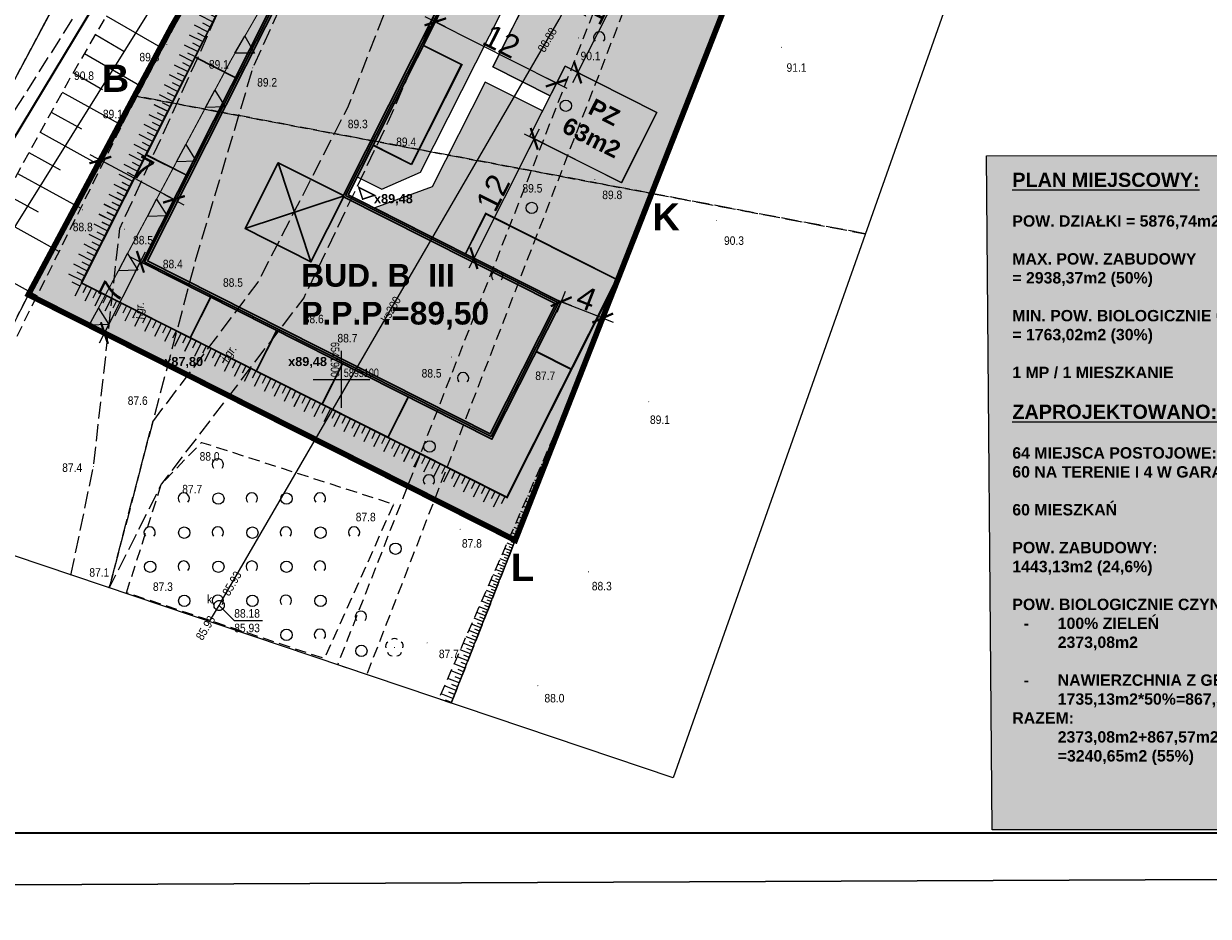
# Model space of a CAD drawing. Header units: metres. Extents: x 6539540 to 6543249, y 5894370 to 5895874.
# Tile 61 of 91: x 6542187 to 6542291, y 5895001 to 5895080. Entities that reach past the tile are written whole.
import ezdxf
from ezdxf.enums import TextEntityAlignment as Align

# ---------------------------------------------------------------- set-up
doc = ezdxf.new("R2010")
doc.units = ezdxf.units.M
for name, pattern in [('1.0_0.5', [1.5, 1, -0.5]), ('1.5_0.5', [2, 1.5, -0.5]), ('219-500', [0]), ('CONTINOUS', [0]), ('DASHED', [0.75, 0.5, -0.25]), ('egkk-500', [2, 1.5, -0.5]), ('egug-500', [1, 0.5, -0.5])]:
    doc.linetypes.add(name, pattern=pattern)
for name, color, linetype in [('000 Inne (niezydentyfikowane)', 7, 'Continuous'), ('203-punkt graniczny', 7, 'Continuous'), ('217-kontur klasyfikacyjny', 7, 'Continuous'), ('218-kontur użytku gruntowego', 7, 'Continuous'), ('219-działka ewidencyjna', 7, 'Continuous'), ('drzewo liściaste', 7, 'Continuous'), ('jezdnia', 7, 'Continuous'), ('jezdnia-Atr17', 7, 'Continuous'), ('ogrodzenie trwałe', 7, 'Continuous'), ('pikieta naturalna', 7, 'Continuous'), ('pikieta naturalna-Atr2', 7, 'Continuous'), ('przewód kanalizacyjny', 7, 'Continuous'), ('przewód kanalizacyjny-Atr1', 7, 'Continuous'), ('Ramki i opis wydruku', 7, 'Continuous'), ('rzędna', 7, 'Continuous'), ('rzędna-Atr2', 7, 'Continuous'), ('rzędna-Atr3', 7, 'Continuous'), ('skarpa nieumocniona', 7, 'Continuous'), ('studnia kanalizacyjna', 7, 'Continuous'), ('studnia kanalizacyjna-Atr17', 7, 'Continuous'), ('Wstawianie ramki sekcyjnej z opisem', 7, 'Continuous'), ('zadrzewienie  zakrzewienie', 7, 'Continuous')]:
    doc.layers.add(name, color=color, linetype=linetype)
for name, color, linetype, lineweight in [('_dr opis', 7, 'Continuous', 25), ('A-BALKONY', 7, 'Continuous', 9), ('A-BUDYNKI', 1, 'Continuous', 30), ('A-OPIS', 4, 'Continuous', 20), ('A-OZNACZENIA', 7, 'Continuous', 15), ('A-PZT', 4, 'Continuous', 9), ('A-WYMIAR', 8, 'Continuous', 5), ('D-OPIS', 4, 'Continuous', 20), ('SKARPA', 7, 'Continuous', 5)]:
    doc.layers.add(name, color=color, linetype=linetype, lineweight=lineweight)
doc.layers.add('A-ZIELŃ - PROJ -B', color=7, linetype='Continuous', lineweight=13, true_color=0x91c200)
doc.styles.add('ARIAL', font='arial.ttf')
doc.styles.add('Arial Narrow', font='ARIALN.TTF')
doc.linetypes.add('902-500', pattern='A,3.75,0,[1,ksztalty.shx,S=0.5,R=0,X=0,Y=0],3.75', length=7.5)
doc.dimstyles.new('A-PZT', dxfattribs={"dimtxt": 2, "dimasz": 0.1, "dimexe": 0, "dimexo": 0.625, "dimgap": 0.1, "dimtad": 1, "dimdec": 0, "dimtxsty": 'ARIAL', "dimblk": 'ZNACZNIK-A', "dimcen": -1, "dimclrt": 9, "dimadec": 0, "dimazin": 0, "dimtfac": 1, "dimtdec": 0, "dimtmove": 0, "dimatfit": 3, "dimldrblk": 'ZNACZNIK-A', "dimfxl": 1, "dimfxlon": 1, "dimarcsym": 0})

# ---------------------------------------------------------------- blocks, each defined once
blk = doc.blocks.new('*U88')
at = {"layer": 'A-OZNACZENIA', "color": 22, "true_color": 0xe21d1d}
blk.add_lwpolyline([(0, 0.75), (0.86, -0.75), (-0.86, -0.75)], close=True, dxfattribs=at)
blk = doc.blocks.new('*U140')
at = {"layer": 'A-OZNACZENIA', "color": 0, "linetype": 'ByBlock', "lineweight": -2, "transparency": 16777216, "rotation": 179.9999999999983}
blk.add_blockref('*U88', (0, 0), dxfattribs=at)
blk = doc.blocks.new('*U141')
at = {"layer": 'A-OZNACZENIA', "color": 0, "linetype": 'ByBlock', "lineweight": -2, "transparency": 16777216}
for p in [(0, 0), (5.44, 0), (10.87, 0), (16.31, 0), (21.74, 0)]:
    blk.add_blockref('*U140', p, dxfattribs=at)
blk = doc.blocks.new('*U142')
at = {"layer": 'A-OZNACZENIA', "color": 0, "linetype": 'ByBlock', "lineweight": -2, "transparency": 16777216, "rotation": 179.9999999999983}
blk.add_blockref('*U88', (0, 0), dxfattribs=at)
blk = doc.blocks.new('*U143')
at = {"layer": 'A-OZNACZENIA', "color": 0, "linetype": 'ByBlock', "lineweight": -2, "transparency": 16777216}
for p in [(0, 0), (5.44, 0), (10.87, 0), (16.31, 0), (21.74, 0), (27.18, 0)]:
    blk.add_blockref('*U142', p, dxfattribs=at)
blk = doc.blocks.new('*U136')
at = {"layer": 'A-OZNACZENIA', "color": 0, "linetype": 'ByBlock', "lineweight": -2, "transparency": 16777216, "rotation": 179.9999999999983}
blk.add_blockref('*U88', (0, 0), dxfattribs=at)
blk = doc.blocks.new('*U137')
at = {"layer": 'A-OZNACZENIA', "color": 0, "linetype": 'ByBlock', "lineweight": -2, "transparency": 16777216}
for p in [(0, 0), (5.44, 0), (10.87, 0), (16.31, 0), (21.74, 0)]:
    blk.add_blockref('*U136', p, dxfattribs=at)
blk = doc.blocks.new('ZNACZNIK-A')
at = {"color": 0}
for p, q in [((-10, 0), (10, 0)), ((0, 10), (0, -10))]:
    blk.add_line(p, q, dxfattribs=at)
at = {"color": 0, "const_width": 2}
blk.add_lwpolyline([(7.1, 7.1), (-7.1, -7.1)], dxfattribs=at)
blk = doc.blocks.new('*D96')
at = {"layer": 'A-WYMIAR', "color": 0, "lineweight": -2, "transparency": 16777216}
blk.add_line((6542197.1, 5895058.91), (6542194.03, 5895052.82), dxfattribs=at)
at = {"layer": 'Defpoints', "color": 0, "transparency": 16777216}
for p in [(6542197.29, 5895058.93), (6542193.98, 5895052.73), (6542194.12, 5895052.66)]:
    blk.add_point(p, dxfattribs=at)
at = {"layer": 'A-WYMIAR', "color": 0, "lineweight": -2, "transparency": 16777216, "xscale": 0.1, "yscale": 0.1, "zscale": 0.1}
for p, rotation in [((6542197.15, 5895059), 63.2322082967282), ((6542193.98, 5895052.73), 243.2322082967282)]:
    blk.add_blockref('ZNACZNIK-A', p, dxfattribs=dict(at, rotation=rotation))
at = {"layer": 'A-WYMIAR', "color": 9, "transparency": 16777216, "insert": (6542194.58, 5895056.36), "char_height": 2, "attachment_point": 5, "rotation": 63.2322, "style": 'ARIAL'}
blk.add_mtext('7', dxfattribs=at)
blk = doc.blocks.new('*D97')
at = {"layer": 'A-WYMIAR', "color": 0, "lineweight": -2, "transparency": 16777216}
blk.add_line((6542200.01, 5895064.55), (6542193.7, 5895067.92), dxfattribs=at)
at = {"layer": 'Defpoints', "color": 0, "transparency": 16777216}
for p in [(6542193.62, 5895067.96), (6542193.62, 5895067.96), (6542200.1, 5895064.5)]:
    blk.add_point(p, dxfattribs=at)
at = {"layer": 'A-WYMIAR', "color": 0, "lineweight": -2, "transparency": 16777216, "xscale": 0.1, "yscale": 0.1, "zscale": 0.1}
for p, rotation in [((6542193.62, 5895067.96), 151.885046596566), ((6542200.1, 5895064.5), 331.885046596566)]:
    blk.add_blockref('ZNACZNIK-A', p, dxfattribs=dict(at, rotation=rotation))
at = {"layer": 'A-WYMIAR', "color": 9, "transparency": 16777216, "insert": (6542197.37, 5895067.2), "char_height": 2, "attachment_point": 5, "rotation": 331.885, "style": 'ARIAL'}
blk.add_mtext('7', dxfattribs=at)
blk = doc.blocks.new('*D101')
at = {"layer": 'A-WYMIAR', "color": 0, "lineweight": -2, "transparency": 16777216}
blk.add_line((6542234.3, 5895055.45), (6542237.77, 5895054.09), dxfattribs=at)
at = {"layer": 'Defpoints', "color": 0, "transparency": 16777216}
for p in [(6542234.2, 5895055.45), (6542237.85, 5895054.02), (6542237.86, 5895054.05)]:
    blk.add_point(p, dxfattribs=at)
at = {"layer": 'A-WYMIAR', "color": 0, "lineweight": -2, "transparency": 16777216, "xscale": 0.1, "yscale": 0.1, "zscale": 0.1}
for p, rotation in [((6542234.21, 5895055.49), 158.5325311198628), ((6542237.86, 5895054.05), 338.5325311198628)]:
    blk.add_blockref('ZNACZNIK-A', p, dxfattribs=dict(at, rotation=rotation))
at = {"layer": 'A-WYMIAR', "color": 9, "transparency": 16777216, "insert": (6542236.44, 5895055.79), "char_height": 2, "attachment_point": 5, "rotation": 338.5325, "style": 'ARIAL'}
blk.add_mtext('4', dxfattribs=at)
blk = doc.blocks.new('*D102')
at = {"layer": 'A-WYMIAR', "color": 0, "lineweight": -2, "transparency": 16777216}
blk.add_line((6542231.78, 5895069.74), (6542226.57, 5895059.41), dxfattribs=at)
at = {"layer": 'Defpoints', "color": 0, "transparency": 16777216}
for p in [(6542231.42, 5895070.04), (6542226.12, 5895059.53), (6542226.52, 5895059.32)]:
    blk.add_point(p, dxfattribs=at)
at = {"layer": 'A-WYMIAR', "color": 0, "lineweight": -2, "transparency": 16777216, "xscale": 0.1, "yscale": 0.1, "zscale": 0.1}
for p, rotation in [((6542231.83, 5895069.83), 63.23220829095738), ((6542226.52, 5895059.32), 243.2322082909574)]:
    blk.add_blockref('ZNACZNIK-A', p, dxfattribs=dict(at, rotation=rotation))
at = {"layer": 'A-WYMIAR', "color": 9, "transparency": 16777216, "insert": (6542228.19, 5895065.08), "char_height": 2, "attachment_point": 5, "rotation": 63.2322, "style": 'ARIAL'}
blk.add_mtext('12', dxfattribs=at)
blk = doc.blocks.new('*D103')
at = {"layer": 'A-WYMIAR', "color": 0, "lineweight": -2, "transparency": 16777216}
for p, q in [((6542223.27, 5895080.42), (6542223.12, 5895080.13)), ((6542223.21, 5895080.08), (6542233.71, 5895074.79)), ((6542233.95, 5895075.04), (6542233.8, 5895074.75))]:
    blk.add_line(p, q, dxfattribs=at)
at = {"layer": 'Defpoints', "color": 0, "transparency": 16777216}
for p in [(6542223.55, 5895080.98), (6542234.23, 5895075.6), (6542233.8, 5895074.75)]:
    blk.add_point(p, dxfattribs=at)
at = {"layer": 'A-WYMIAR', "color": 0, "lineweight": -2, "transparency": 16777216, "xscale": 0.1, "yscale": 0.1, "zscale": 0.1}
for p, rotation in [((6542223.12, 5895080.13), 153.2322082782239), ((6542233.8, 5895074.75), 333.2322082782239)]:
    blk.add_blockref('ZNACZNIK-A', p, dxfattribs=dict(at, rotation=rotation))
at = {"layer": 'A-WYMIAR', "color": 9, "transparency": 16777216, "insert": (6542228.96, 5895078.42), "char_height": 2, "attachment_point": 5, "rotation": 333.2322, "style": 'ARIAL'}
blk.add_mtext('12', dxfattribs=at)
blk = doc.blocks.new('*D104')
at = {"layer": 'A-WYMIAR', "color": 0, "lineweight": -2, "transparency": 16777216}
for p, q in [((6542241.02, 5895086.29), (6542235.71, 5895075.75)), ((6542241.23, 5895086.29), (6542241.07, 5895086.38)), ((6542235.83, 5895075.58), (6542235.66, 5895075.66))]:
    blk.add_line(p, q, dxfattribs=at)
at = {"layer": 'Defpoints', "color": 0, "transparency": 16777216}
for p in [(6542241.79, 5895086.01), (6542235.66, 5895075.66), (6542236.39, 5895075.3)]:
    blk.add_point(p, dxfattribs=at)
at = {"layer": 'A-WYMIAR', "color": 0, "lineweight": -2, "transparency": 16777216, "xscale": 0.1, "yscale": 0.1, "zscale": 0.1}
for p, rotation in [((6542241.07, 5895086.38), 63.23220828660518), ((6542235.66, 5895075.66), 243.2322082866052)]:
    blk.add_blockref('ZNACZNIK-A', p, dxfattribs=dict(at, rotation=rotation))
at = {"layer": 'A-WYMIAR', "color": 9, "transparency": 16777216, "insert": (6542237.38, 5895081.52), "char_height": 2, "attachment_point": 5, "rotation": 63.2322, "style": 'ARIAL'}
blk.add_mtext('12', dxfattribs=at)
blk = doc.blocks.new('*U90')
at = {"layer": 'SKARPA'}
for points in [[(-0.25, 0.64), (-0.25, -0.64)], [(0.25, 0.64), (0.25, -0.07)]]:
    blk.add_lwpolyline(points, dxfattribs=at)
blk = doc.blocks.new('*U91')
at = {"layer": 'A-PZT', "color": 0, "linetype": 'ByBlock', "lineweight": -2, "transparency": 16777216}
for p in [(0, 0), (0.98, 0), (1.96, 0), (2.95, 0), (3.93, 0), (4.91, 0), (5.89, 0), (6.88, 0), (7.86, 0), (8.84, 0), (9.82, 0), (10.8, 0)]:
    blk.add_blockref('*U90', p, dxfattribs=at)
blk = doc.blocks.new('203')
at = {"linetype": 'Continuous', "lineweight": 0}
h = blk.add_hatch(color=0, dxfattribs=at)
edge = h.paths.add_edge_path()
edge.add_arc((0, 0), 0.045, 0, 360)
blk = doc.blocks.new('PW01')
at = {"linetype": 'Continuous', "lineweight": 13}
h = blk.add_hatch(color=0, dxfattribs=at)
edge = h.paths.add_edge_path()
edge.add_arc((0, 0), 0.045, 0, 360)
blk = doc.blocks.new('OTZK1')
at = {"color": 0, "linetype": 'Continuous'}
blk.add_circle((0, 0), 0.5, dxfattribs=at)
blk = doc.blocks.new('OTZK2')
at = {"color": 0, "linetype": 'Continuous'}
blk.add_arc((0, 0), 0.5, 318.85, 221.162, dxfattribs=at)
blk = doc.blocks.new('OP021')
at = {"linetype": 'Continuous', "lineweight": 13}
h = blk.add_hatch(color=0, dxfattribs=at)
edge = h.paths.add_edge_path()
edge.add_arc((0, 0), 0.05, 0, 360)
at = {"color": 0, "linetype": 'Continuous', "lineweight": 13}
for centre, start, end in [((-0.38, 0.124), 121.308, 202.548), ((0, 0.4), 49.272, 130.728), ((0.38, 0.124), 337.452, 58.692), ((-0.235, -0.324), 193.221, 274.871), ((0.235, -0.324), 265.129, 346.779)]:
    blk.add_arc(centre, 0.4, start, end, dxfattribs=at)
blk = doc.blocks.new('NOWA MAPA')
at = {"layer": '000 Inne (niezydentyfikowane)', "color": 7, "linetype": 'Continuous', "lineweight": 13}
for p, q in [((98.2, 38.7), (98.19, 38.7)), ((98.29, 38.93), (98.28, 38.93)), ((97.83, 37.76), (97.8, 37.77)), ((97.92, 37.99), (97.88, 38.01)), ((98.02, 38.23), (98, 38.23)), ((98.11, 38.46), (98.08, 38.47)), ((97.37, 36.59), (97.27, 36.62)), ((97.46, 36.82), (97.42, 36.84)), ((97.55, 37.05), (97.47, 37.09)), ((97.65, 37.29), (97.61, 37.3)), ((97.74, 37.52), (97.68, 37.55)), ((97, 35.65), (96.87, 35.7)), ((97.09, 35.88), (97.03, 35.91)), ((97.18, 36.12), (97.07, 36.16)), ((97.28, 36.35), (97.22, 36.37)), ((96.54, 34.47), (96.45, 34.51)), ((96.63, 34.71), (96.46, 34.78)), ((96.72, 34.94), (96.64, 34.97)), ((96.82, 35.18), (96.66, 35.24)), ((96.91, 35.41), (96.84, 35.44)), ((96.08, 33.3), (95.85, 33.39)), ((96.26, 33.77), (96.06, 33.85)), ((96.17, 33.54), (96.06, 33.58)), ((96.45, 34.24), (96.26, 34.31)), ((96.35, 34), (96.26, 34.04)), ((95.71, 32.36), (95.45, 32.46)), ((95.89, 32.83), (95.65, 32.93)), ((95.8, 32.6), (95.67, 32.65)), ((95.98, 33.07), (95.87, 33.11)), ((95.34, 31.42), (95.04, 31.54)), ((95.52, 31.89), (95.25, 32)), ((95.43, 31.66), (95.29, 31.71)), ((95.62, 32.13), (95.48, 32.18)), ((94.97, 30.49), (94.64, 30.62)), ((94.88, 30.25), (94.71, 30.32)), ((95.15, 30.95), (94.84, 31.08)), ((95.06, 30.72), (94.9, 30.78)), ((95.25, 31.19), (95.09, 31.25)), ((94.42, 29.08), (94.03, 29.23)), ((94.6, 29.55), (94.23, 29.69)), ((94.51, 29.31), (94.32, 29.39)), ((94.79, 30.02), (94.44, 30.15)), ((94.69, 29.78), (94.51, 29.85)), ((94.05, 28.14), (93.63, 28.31)), ((94.23, 28.61), (93.83, 28.77)), ((94.14, 28.37), (93.93, 28.46)), ((94.32, 28.84), (94.13, 28.92)), ((93.68, 27.2), (93.22, 27.38)), ((93.86, 27.67), (93.42, 27.84)), ((93.77, 27.44), (93.55, 27.52)), ((93.95, 27.9), (93.74, 27.99)), ((93.31, 26.26), (92.81, 26.46)), ((93.22, 26.03), (92.97, 26.13)), ((93.49, 26.73), (93.02, 26.92)), ((93.4, 26.5), (93.16, 26.59)), ((93.59, 26.97), (93.35, 27.06)), ((92.76, 24.85), (92.21, 25.07)), ((92.94, 25.32), (92.41, 25.53)), ((92.85, 25.09), (92.58, 25.2)), ((93.12, 25.79), (92.61, 25.99)), ((93.03, 25.56), (92.77, 25.66)), ((92.39, 23.92), (91.8, 24.15)), ((92.57, 24.39), (92, 24.61)), ((92.48, 24.15), (92.19, 24.26)), ((92.66, 24.62), (92.38, 24.73)), ((92.02, 22.98), (91.4, 23.22)), ((92.2, 23.45), (91.6, 23.68)), ((92.11, 23.21), (91.8, 23.33)), ((92.29, 23.68), (92, 23.8)), ((91.65, 22.04), (90.99, 22.3)), ((91.83, 22.51), (91.19, 22.76)), ((91.56, 21.8), (91.22, 21.94)), ((91.74, 22.27), (91.42, 22.4)), ((91.92, 22.74), (91.61, 22.87)), ((91.09, 20.63), (90.38, 20.91)), ((91.28, 21.1), (90.59, 21.37)), ((91.46, 21.57), (90.79, 21.84)), ((91.19, 20.87), (90.84, 21)), ((91.37, 21.34), (91.03, 21.47)), ((90.71, 19.65), (89.96, 19.94)), ((90.9, 20.14), (90.17, 20.43)), ((90.8, 19.9), (90.44, 20.04)), ((91, 20.39), (90.64, 20.53)), ((90.3, 18.61), (89.51, 18.92)), ((90.51, 19.14), (89.74, 19.44)), ((90.4, 18.88), (90.01, 19.03)), ((90.61, 19.39), (90.23, 19.54)), ((89.87, 17.52), (89.04, 17.85)), ((90.09, 18.08), (89.28, 18.39)), ((89.98, 17.8), (89.57, 17.96)), ((90.19, 18.35), (89.8, 18.5)), ((89.42, 16.38), (88.55, 16.72)), ((89.65, 16.96), (88.8, 17.29)), ((89.54, 16.67), (89.1, 16.84)), ((89.76, 17.24), (89.34, 17.41)), ((89.19, 15.78), (88.29, 16.13)), ((89.07, 15.48), (88.61, 15.66)), ((89.3, 16.08), (88.86, 16.25)), ((88.7, 14.54), (87.75, 14.91)), ((88.95, 15.17), (88.03, 15.53)), ((88.82, 14.86), (88.36, 15.04)), ((88.19, 13.24), (87.19, 13.63)), ((88.45, 13.9), (87.48, 14.28)), ((88.32, 13.57), (87.83, 13.76)), ((88.57, 14.22), (88.09, 14.41)), ((87.92, 12.56), (86.9, 12.96)), ((88.05, 12.9), (87.55, 13.1)), ((87.64, 11.86), (86.6, 12.27)), ((87.5, 11.51), (86.98, 11.72)), ((87.78, 12.21), (87.27, 12.42))]:
    blk.add_line(p, q, dxfattribs=at)
at = {"layer": '000 Inne (niezydentyfikowane)', "color": 7, "linetype": 'Continuous', "lineweight": 25, "flags": 128}
for points in [[(57.11, 71.98), (62.09, 69.1)], [(56.15, 70.33), (58.67, 68.87)], [(55.18, 68.66), (60.28, 65.71)], [(54.2, 66.97), (56.78, 65.47)], [(53.23, 65.24), (58.49, 62.34)], [(52.27, 63.49), (54.94, 62.02)], [(51.29, 61.72), (56.7, 58.73)], [(50.3, 59.93), (53.04, 58.41)], [(49.29, 58.1), (54.86, 55.03)], [(48.27, 56.26), (51.1, 54.7)], [(47.24, 54.38), (52.97, 51.22)], [(45.13, 50.56), (51.02, 47.3)]]:
    blk.add_lwpolyline(points, dxfattribs=at)
at = {"layer": '217-kontur klasyfikacyjny', "color": 3, "linetype": 'egkk-500', "lineweight": 18, "flags": 128}
for points in [[(79.49, 99.79), (62.86, 71.01)], [(62.86, 71.01), (59.6, 64.92)], [(59.6, 64.92), (50.25, 47.42)], [(105.14, 56.33), (59.6, 64.92)], [(59.6, 64.92), (105.14, 56.33)], [(93.13, 25.79), (105.14, 56.33)], [(105.14, 56.33), (93.13, 25.79)], [(123.95, 52.78), (105.14, 56.33)], [(105.14, 56.33), (123.95, 52.78)], [(50.25, 47.42), (45.24, 37.44)], [(87.49, 11.45), (93.13, 25.79)], [(93.13, 25.79), (87.49, 11.45)]]:
    blk.add_lwpolyline(points, dxfattribs=at)
at = {"layer": '218-kontur użytku gruntowego', "color": 3, "linetype": 'egug-500', "lineweight": 18, "flags": 128}
for points in [[(62.86, 71.01), (79.49, 99.79)], [(79.49, 99.79), (62.86, 71.01)], [(59.22, 85.42), (35.17, 40.42)], [(35.17, 40.42), (59.22, 85.42)], [(59.6, 64.92), (62.86, 71.01)], [(62.86, 71.01), (59.6, 64.92)], [(50.25, 47.42), (59.6, 64.92)], [(59.6, 64.92), (50.25, 47.42)], [(105.14, 56.33), (59.6, 64.92)], [(59.6, 64.92), (105.14, 56.33)], [(93.13, 25.79), (105.14, 56.33)], [(105.14, 56.33), (93.13, 25.79)], [(123.95, 52.78), (105.14, 56.33)], [(105.14, 56.33), (123.95, 52.78)], [(45.24, 37.44), (50.25, 47.42)], [(50.25, 47.42), (45.24, 37.44)], [(87.49, 11.45), (93.13, 25.79)], [(93.13, 25.79), (87.49, 11.45)]]:
    blk.add_lwpolyline(points, dxfattribs=at)
at = {"layer": '219-działka ewidencyjna', "color": 7, "linetype": '219-500', "lineweight": 18, "flags": 128}
for points in [[(62.86, 71.01), (79.49, 99.79)], [(35.17, 40.42), (59.22, 85.42)], [(113.93, 78.64), (105.14, 56.33)], [(50.25, 47.42), (62.86, 71.01)], [(105.14, 56.33), (93.13, 25.79)], [(45.24, 37.44), (50.25, 47.42)], [(50.25, 47.42), (93.13, 25.79)], [(87.49, 11.45), (93.13, 25.79)]]:
    blk.add_lwpolyline(points, dxfattribs=at)
at = {"layer": 'jezdnia', "color": 7, "linetype": '1.5_0.5', "lineweight": 18, "flags": 128}
for points in [[(138.15, 218.83), (140.7, 225.98), (146.7, 225.15), (147.27, 215.89), (150.94, 213.41), (149.3, 204.47), (143.32, 186.47), (138.17, 171.93), (131.92, 157.91), (124.82, 144.95), (119.53, 136.35), (115.59, 138.03), (104.09, 123.92), (94.29, 110.09), (84.07, 94.69), (75.74, 79.97), (70.01, 67.39), (64.95, 50.4), (61.2, 36.22), (57.37, 21.6), (57.35, 21.61)], [(54, 22.73), (55.99, 32.28), (58.3, 53.23), (65.47, 68.93), (71.44, 82.53), (81.43, 96.3), (92.11, 111.83), (100.71, 125.62), (103.02, 136.82), (108.68, 151.46), (113.99, 162.67), (120.59, 176.86), (126.08, 191.97), (132.37, 208.41), (138.15, 218.83)], [(32.74, 45.98), (36.41, 43.66), (63.19, 85.96), (60.47, 88.38), (60.02, 86.03), (56.5, 88.29)]]:
    blk.add_lwpolyline(points, dxfattribs=at)
blk.add_lwpolyline([(61.2, 36.22), (70.48, 48.51), (78.39, 63.91), (83.33, 76.62), (89.55, 91.99), (97.77, 107.65), (106.31, 122.37), (115.59, 138.03), (119.53, 136.35), (109.66, 120.73), (100.71, 105.6), (92.61, 90.71), (87.29, 74.98), (81.92, 62.62), (74.5, 47.13), (61.98, 30.76), (57.37, 21.6)], close=True, dxfattribs=at)
at = {"layer": 'ogrodzenie trwałe', "color": 7, "linetype": '902-500', "lineweight": 35, "flags": 128}
blk.add_lwpolyline([(38.66, 44.15), (71.8, 99.01), (76.39, 106.48), (79.31, 110.82), (87.73, 122.07), (95.05, 134.38), (103.74, 152.16), (110.15, 167.59), (111.53, 171.37), (119.52, 191.33)], dxfattribs=at)
at = {"layer": 'przewód kanalizacyjny', "color": 34, "linetype": 'Continuous', "lineweight": 18, "flags": 128}
blk.add_lwpolyline([(66.19, 18.63), (66.82, 19.67), (67.05, 20.05), (67.27, 20.43), (96.98, 71.65), (97.2, 72.03), (97.34, 72.45), (132.11, 175.86), (132.26, 176.28), (132.65, 176.51), (177.44, 204.1)], dxfattribs=at)
at = {"layer": 'Ramki i opis wydruku', "color": 7, "linetype": 'Continuous', "lineweight": 13, "flags": 128}
for points in [[(0, 0.05), (204.9, 0.05), (204.9, 291.95), (0, 291.95)], [(-0.05, 0), (204.95, 0), (204.95, 264), (-0.05, 264)], [(187.14, 260.86), (190.14, 240.04), (107.02, 4.87), (25.14, 32.46), (88.95, 146.05), (120.6, 262.93)]]:
    blk.add_lwpolyline(points, close=True, dxfattribs=at)
at = {"layer": 'rzędna-Atr2', "color": 7, "flags": 128}
blk.add_lwpolyline([(67.05, 20.05), (68.38, 18.74), (70.88, 18.74)], dxfattribs=at)
at = {"layer": 'skarpa nieumocniona', "color": 7, "linetype": '1.0_0.5', "lineweight": 18, "flags": 128}
for points in [[(39.99, 41.25), (45.82, 36.86), (58.7, 62.75), (69.28, 82.57), (76.69, 99.32), (84.93, 113.34), (89.01, 119.8), (83.63, 114.63), (74.13, 101.21), (64.39, 84.56), (53.76, 66.2)], [(39.99, 41.25), (45.82, 36.86), (58.7, 62.75), (69.28, 82.57), (76.69, 99.32), (84.93, 113.34), (89.01, 119.8), (83.63, 114.63), (74.13, 101.21), (64.39, 84.56), (53.76, 66.2)], [(87.48, 11.45), (86.4, 11.82), (98.37, 39.13)], [(87.48, 11.45), (86.4, 11.82), (98.37, 39.13)]]:
    blk.add_lwpolyline(points, close=True, dxfattribs=at)
at = {"layer": 'studnia kanalizacyjna', "color": 34, "linetype": 'Continuous', "lineweight": 18, "flags": 128}
blk.add_lwpolyline([(67.44, 19.83), (67.38, 19.75), (67.31, 19.69), (67.23, 19.64), (67.14, 19.61), (67.05, 19.6), (66.96, 19.61), (66.87, 19.64), (66.79, 19.69), (66.72, 19.75), (66.66, 19.82), (66.62, 19.91), (66.6, 20), (66.6, 20.1), (66.62, 20.19), (66.66, 20.27), (66.72, 20.35), (66.79, 20.41), (66.87, 20.46), (66.96, 20.49), (67.05, 20.5), (67.14, 20.49), (67.23, 20.46), (67.31, 20.41), (67.38, 20.35), (67.44, 20.28), (67.48, 20.19), (67.5, 20.1), (67.5, 20), (67.48, 19.91)], close=True, dxfattribs=at)
at = {"layer": 'Wstawianie ramki sekcyjnej z opisem', "color": 7, "linetype": 'Continuous', "lineweight": 13, "flags": 128}
for points in [[(77.83, 37.46), (77.83, 42.46)], [(75.33, 39.96), (80.33, 39.96)]]:
    blk.add_lwpolyline(points, dxfattribs=at)
at = {"layer": 'zadrzewienie  zakrzewienie', "color": 7, "linetype": '1.0_0.5', "lineweight": 18, "flags": 128}
for points in [[(161.12, 221.8), (136.74, 158.01), (124.54, 128.96), (80.05, 13.96), (77.49, 14.82), (122.57, 129.76), (134.12, 158.17), (158.49, 222.34)], [(58.89, 21.17), (61.98, 30.76), (65.51, 34.41), (82.42, 28.97), (76.31, 15.37)]]:
    blk.add_lwpolyline(points, close=True, dxfattribs=at)
at = {"layer": '203-punkt graniczny', "color": 7, "linetype": 'Continuous', "lineweight": 18}
for p in [(62.86, 71.01), (105.14, 56.33), (50.25, 47.42), (93.13, 25.79)]:
    blk.add_blockref('203', p, dxfattribs=at)
at = {"layer": 'drzewo liściaste', "color": 94, "linetype": 'Continuous', "lineweight": 18}
blk.add_blockref('OP021', (82.49, 16.35), dxfattribs=at)
at = {"layer": 'pikieta naturalna', "color": 7, "linetype": 'Continuous', "lineweight": 13}
for p in [(98.69, 70.02), (62.44, 69.43), (65.47, 68.93), (116.57, 69.2), (70.01, 67.39), (53.76, 66.2), (78.39, 63.91), (58.7, 62.75), (81.92, 62.62), (93.2, 58.62), (100.14, 57.57), (55.03, 54.88), (58.3, 53.23), (58.71, 53.18), (110.84, 53.93), (64.95, 50.4), (70.48, 48.51), (74.5, 47.13), (79.04, 45.29), (87.51, 41.92), (94.2, 41.48), (104.88, 37.99), (61.2, 36.22), (65.51, 34.41), (55.99, 32.28), (61.98, 30.76), (82.42, 28.97), (88.27, 26.76), (99.58, 23.01), (57.37, 21.6), (58.89, 21.17), (85.36, 16.75), (85.36, 16.75), (95.11, 12.98)]:
    blk.add_blockref('PW01', p, dxfattribs=at)
at = {"layer": 'rzędna', "color": 34, "linetype": 'Continuous', "lineweight": 18}
blk.add_blockref('PW01', (67.05, 20.05), dxfattribs=at)
for p, rotation in [((67.27, 20.43), 60.74699999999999), ((66.82, 19.67), 59.49100000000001)]:
    blk.add_blockref('PW01', p, dxfattribs=dict(at, rotation=rotation))
at = {"layer": 'zadrzewienie  zakrzewienie', "color": 7, "linetype": 'Continuous', "lineweight": 18}
for name, p in [('OTZK2', (100.53, 70.06)), ('OTZK1', (97.58, 64.05)), ('OTZK1', (94.58, 55.05)), ('OTZK2', (91.53, 49.06)), ('OTZK2', (88.53, 40.06)), ('OTZK1', (85.58, 34.05)), ('OTZK2', (66.93, 32.47)), ('OTZK2', (85.53, 31.06)), ('OTZK2', (63.93, 29.47)), ('OTZK1', (66.98, 29.46)), ('OTZK2', (69.93, 29.47)), ('OTZK1', (72.98, 29.46)), ('OTZK2', (75.93, 29.47)), ('OTZK2', (60.93, 26.47)), ('OTZK1', (63.98, 26.46)), ('OTZK2', (66.93, 26.47)), ('OTZK1', (69.98, 26.46)), ('OTZK2', (72.93, 26.47)), ('OTZK1', (75.98, 26.46)), ('OTZK2', (78.93, 26.47)), ('OTZK1', (82.58, 25.05)), ('OTZK1', (60.98, 23.46)), ('OTZK2', (63.93, 23.47)), ('OTZK1', (66.98, 23.46)), ('OTZK2', (69.93, 23.47)), ('OTZK1', (72.98, 23.46)), ('OTZK2', (75.93, 23.47)), ('OTZK1', (63.98, 20.46)), ('OTZK2', (66.93, 20.47)), ('OTZK1', (69.98, 20.46)), ('OTZK2', (72.93, 20.47)), ('OTZK1', (75.98, 20.46)), ('OTZK2', (79.53, 19.06)), ('OTZK1', (72.98, 17.46)), ('OTZK2', (75.93, 17.47)), ('OTZK1', (79.58, 16.05))]:
    blk.add_blockref(name, p, dxfattribs=at)
at = {"layer": 'jezdnia-Atr17', "color": 7, "width": 0.9}
for rotation, p in [(83.708, (60.29, 45.24)), (83.708, (60.29, 45.24)), (52.591, (67.73, 41.45))]:
    blk.add_text('j.gr.', height=0.75, rotation=rotation, dxfattribs=at).set_placement(p)
at = {"layer": 'pikieta naturalna-Atr2', "color": 7, "width": 0.9}
for s, p in [('89.3', (60.03, 67.96)), ('89.1', (66.15, 67.32)), ('90.1', (98.88, 68.06)), ('91.1', (117.02, 67.04)), ('89.2', (70.4, 65.74)), ('89.3', (78.38, 62.07)), ('89.4', (82.64, 60.5)), ('89.5', (93.76, 56.41)), ('89.8', (100.79, 55.83)), ('88.8', (54.16, 53)), ('88.5', (59.47, 51.84)), ('90.3', (111.51, 51.8)), ('88.4', (62.09, 49.74)), ('88.5', (67.39, 48.11)), ('88.6', (74.5, 44.9)), ('88.7', (77.47, 43.21)), ('88.5', (84.88, 40.12)), ('87.7', (94.89, 39.9)), ('87.6', (59, 37.71)), ('89.1', (104.99, 36.03)), ('88.0', (65.33, 32.8)), ('87.4', (53.23, 31.81)), ('87.7', (63.8, 29.92)), ('87.8', (79.08, 27.46)), ('87.8', (88.43, 25.14)), ('87.1', (55.62, 22.58)), ('87.3', (61.22, 21.33)), ('88.3', (99.87, 21.38)), ('87.7', (86.4, 15.41)), ('88.0', (95.7, 11.51))]:
    blk.add_text(s, height=0.75, dxfattribs=at).set_placement(p)
for s, p in [('90.8', (54.27, 67.07)), ('89.1', (56.81, 63.7))]:
    blk.add_text(s, height=0.75, dxfattribs=at).set_placement(p, align=Align.TOP_LEFT)
at = {"layer": 'przewód kanalizacyjny-Atr1', "color": 34, "width": 0.9}
blk.add_text('ks200', height=0.75, rotation=59.884, dxfattribs=at).set_placement((81.57, 45.08), align=Align.MIDDLE_LEFT)
at = {"layer": 'rzędna-Atr2', "color": 34, "width": 0.9}
for s, rotation, p in [('88.88', 59.882, (95.38, 68.88)), ('85.93', 59.882, (67.61, 21.01)), ('85.93', 58.625, (65.26, 17.11))]:
    blk.add_text(s, height=0.75, rotation=rotation, dxfattribs=at).set_placement(p, align=Align.MIDDLE_LEFT)
blk.add_text('88.18', height=0.75, dxfattribs=at).set_placement((68.38, 18.75), align=Align.BOTTOM_LEFT)
at = {"layer": 'rzędna-Atr3', "color": 34, "width": 0.9}
blk.add_text('85.93', height=0.75, dxfattribs=at).set_placement((68.38, 17.47), align=Align.BOTTOM_LEFT)
at = {"layer": 'studnia kanalizacyjna-Atr17', "color": 34, "width": 0.9}
blk.add_text('k', height=0.75, dxfattribs=at).set_placement((65.99, 20.23))
at = {"layer": 'Wstawianie ramki sekcyjnej z opisem', "color": 7, "linetype": 'Continuous', "lineweight": 13, "width": 0.79}
blk.add_text('6541900', height=0.75, rotation=270, dxfattribs=at).set_placement((76.88, 40.16), align=Align.RIGHT)
blk.add_text('5895100', height=0.75, rotation=0.001, dxfattribs=at).set_placement((78.03, 40.16))
blk = doc.blocks.new('deweloper')
at = {"layer": 'A-BUDYNKI', "true_color": 0xc7c8ca, "transparency": 33554610}
h = blk.add_hatch(color=9, dxfattribs=at)
h.dxf.hatch_style = 1
h.paths.add_polyline_path([(6542211.48, 5895087.07), (6542197.29, 5895058.93), (6542228.11, 5895043.38), (6542234.2, 5895055.45), (6542215.45, 5895064.91), (6542223.55, 5895080.98)])
at = {"layer": 'A-ZIELŃ - PROJ -B', "true_color": 0x1e9a13, "transparency": 33554559}
h = blk.add_hatch(color=84, dxfattribs=at)
h.dxf.hatch_style = 1
h.paths.add_polyline_path([(6542231.65, 5895125.31), (6542236.73, 5895130.96), (6542238.85, 5895133.74), (6542242.1, 5895131.37), (6542232.37, 5895114.44), (6542228.11, 5895116.89), (6542233.88, 5895123.3)], flags=17)
h.paths.add_polyline_path([(6542209.32, 5895096.01), (6542211.28, 5895095.03), (6542217.52, 5895107.35), (6542228.44, 5895119.49), (6542227.3, 5895120.47), (6542216.52, 5895108.48)], flags=17)
h.paths.add_polyline_path([(6542273.98, 5895163.16), (6542274.96, 5895162.79), (6542278.49, 5895172.19), (6542277.19, 5895172.63)])
h.paths.add_polyline_path([(6542264.51, 5895166.37), (6542263.27, 5895167.26), (6542263.99, 5895168.26), (6542267.45, 5895175.93), (6542267.72, 5895175.84)])
h.paths.add_polyline_path([(6542273.45, 5895189.74), (6542273.38, 5895189.76), (6542272.43, 5895186.97), (6542269.52, 5895180.51), (6542270.24, 5895180.27)])
h.paths.add_polyline_path([(6542279.71, 5895177.06), (6542280.24, 5895176.86), (6542283.76, 5895186.24), (6542282.92, 5895186.53)], flags=17)
h.paths.add_polyline_path([(6542284.53, 5895191.26), (6542285.5, 5895190.9), (6542289.03, 5895200.3), (6542287.74, 5895200.73)], flags=17)
h.paths.add_polyline_path([(6542289.35, 5895205.47), (6542290.77, 5895204.93), (6542294.3, 5895214.35), (6542292.56, 5895214.94)], flags=17)
h.paths.add_polyline_path([(6542278.94, 5895158.47), (6542278.71, 5895158.56), (6542261.26, 5895124.6), (6542241.79, 5895086.01), (6542219.9, 5895097.06), (6542225.99, 5895109.13), (6542235.81, 5895104.17), (6542236.62, 5895105.78), (6542233.06, 5895107.58), (6542232.01, 5895112.92), (6542227.09, 5895115.74), (6542218.77, 5895106.49), (6542212.62, 5895094.35), (6542232.33, 5895084.41), (6542228.18, 5895076.17), (6542233.23, 5895073.62), (6542234.55, 5895076.23), (6542242.63, 5895072.15), (6542239.51, 5895065.96), (6542231.43, 5895070.04), (6542232.56, 5895072.28), (6542227.5, 5895074.83), (6542222.84, 5895065.6), (6542217.78, 5895063.74), (6542234.2, 5895055.45), (6542228.11, 5895043.38), (6542197.29, 5895058.93), (6542211.48, 5895087.07), (6542223.55, 5895080.98), (6542216.24, 5895066.49), (6542218.41, 5895065.4), (6542221.82, 5895066.89), (6542230.32, 5895083.74), (6542208.57, 5895094.71), (6542200.15, 5895080.15), (6542196.63, 5895073.61), (6542187.35, 5895056.08), (6542230.16, 5895034.48), (6542242.17, 5895065.02)])
h.paths.add_polyline_path([(6542278.94, 5895158.47), (6542304.99, 5895224.67), (6542286.3, 5895227.62), (6542295.77, 5895224.41), (6542294.16, 5895219.67), (6542300.79, 5895217.42), (6542278.72, 5895158.56)])
h.paths.add_polyline_path([(6542233.46, 5895113.32), (6542243.33, 5895130.49), (6542245.84, 5895128.69), (6542249.63, 5895133.97), (6542250.46, 5895133.37), (6542249.19, 5895130.69), (6542237.33, 5895107.19), (6542234.37, 5895108.69)], flags=17)
h.paths.add_polyline_path([(6542270.52, 5895155.91), (6542271.4, 5895155.27), (6542266.84, 5895146.23), (6542264.69, 5895147.78)], flags=17)
h.paths.add_polyline_path([(6542263.81, 5895142.26), (6542264.47, 5895141.79), (6542258.64, 5895133.66), (6542257.99, 5895134.13)], flags=17)
at = {"layer": 'A-ZIELŃ - PROJ -B', "true_color": 0xedee99, "transparency": 33554687}
h = blk.add_hatch(dxfattribs=at)
h.set_pattern_fill('AR-SAND', color=61, scale=0.1, angle=-26.7678)
h.set_pattern_definition([(10.7322082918, (-1956354.01746, 3579620.51713), (0.0811551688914, 0.1748714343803), [0, -0.152, 0, -0.17, 0, -0.1625]), (340.7322082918, (-1956354.01746, 3579620.51713), (0.28511519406, 0.172265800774), [0, -0.082, 0, -0.137, 0, -0.0525]), (300.7322082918, (-1956354.12728, 3579620.57253), (0.2782976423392, -0.1397481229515), [0, -0.05, 0, -0.18, 0, -0.235]), (290.732208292, (-1956354.12728, 3579620.57253), (0.3079271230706, -0.05702633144), [0, -0.025, 0, -0.118, 0, -0.135])])
h.paths.add_polyline_path([(6542234.55, 5895076.23), (6542231.42, 5895070.04), (6542239.51, 5895065.97), (6542242.63, 5895072.15)])
at = {"layer": 'A-BALKONY'}
for points in [[(6542217.53, 5895084.01), (6542218.88, 5895086.69), (6542209.25, 5895091.54), (6542202.59, 5895078.32), (6542199.48, 5895072.16), (6542191.91, 5895057.14), (6542229.44, 5895038.23), (6542239.12, 5895057.45), (6542227.55, 5895063.28), (6542225.75, 5895059.71)], [(6542217.48, 5895084.03), (6542218.81, 5895086.67), (6542209.27, 5895091.47), (6542202.63, 5895078.3), (6542199.52, 5895072.13), (6542191.98, 5895057.16), (6542229.41, 5895038.3), (6542239.06, 5895057.43), (6542227.57, 5895063.21), (6542225.79, 5895059.69)], [(6542222.09, 5895078.09), (6542225.48, 5895076.38), (6542221.02, 5895067.53), (6542217.63, 5895069.24)], [(6542222.06, 5895078.04), (6542225.41, 5895076.36), (6542221, 5895067.6), (6542217.65, 5895069.29)], [(6542205.49, 5895075.2), (6542201.96, 5895076.98)], [(6542205.51, 5895075.24), (6542201.99, 5895077.02)], [(6542201.17, 5895066.62), (6542197.64, 5895068.39)], [(6542201.19, 5895066.66), (6542197.66, 5895068.44)], [(6542203.3, 5895055.88), (6542201.52, 5895052.35)], [(6542203.34, 5895055.86), (6542201.57, 5895052.33)], [(6542209.1, 5895052.96), (6542207.33, 5895049.43)], [(6542209.15, 5895052.93), (6542207.37, 5895049.41)], [(6542231.99, 5895051.08), (6542235.08, 5895049.53)], [(6542232.02, 5895051.13), (6542235.1, 5895049.57)], [(6542214.91, 5895050.03), (6542213.13, 5895046.5)], [(6542214.95, 5895050.01), (6542213.18, 5895046.48)], [(6542220.71, 5895047.11), (6542218.94, 5895043.58)], [(6542220.76, 5895047.08), (6542218.98, 5895043.56)]]:
    blk.add_lwpolyline(points, dxfattribs=at)
at = {"layer": 'A-BUDYNKI', "color": 7}
for points in [[(6542211.48, 5895087.07), (6542197.29, 5895058.93), (6542228.11, 5895043.38), (6542234.2, 5895055.45), (6542215.45, 5895064.91), (6542223.55, 5895080.98)], [(6542211.56, 5895086.84), (6542197.51, 5895059), (6542228.03, 5895043.61), (6542233.97, 5895055.38), (6542215.22, 5895064.84), (6542223.33, 5895080.91)], [(6542211.64, 5895086.6), (6542197.76, 5895059.08), (6542227.95, 5895043.85), (6542233.73, 5895055.3), (6542214.98, 5895064.76), (6542223.08, 5895080.83)], [(6542215.1, 5895064.8), (6542209.29, 5895067.72), (6542206.37, 5895061.92), (6542212.17, 5895058.99)]]:
    blk.add_lwpolyline(points, close=True, dxfattribs=at)
for points in [[(6542209.29, 5895067.72), (6542212.17, 5895058.99)], [(6542206.37, 5895061.92), (6542215.1, 5895064.8)]]:
    blk.add_lwpolyline(points, dxfattribs=at)
at = {"layer": 'A-OZNACZENIA', "color": 13, "linetype": 'DASHED', "ltscale": 5, "true_color": 0xd26260, "const_width": 0.5}
blk.add_lwpolyline([(6542230.16, 5895034.48), (6542187.28, 5895056.11), (6542196.63, 5895073.61), (6542199.89, 5895079.7), (6542216.52, 5895108.48), (6542236.73, 5895130.96), (6542248.03, 5895145.99), (6542263.99, 5895168.26), (6542272.43, 5895186.97), (6542286.22, 5895227.63), (6542304.99, 5895224.67), (6542242.17, 5895065.02)], close=True, dxfattribs=at)
at = {"layer": 'A-OZNACZENIA', "color": 22, "true_color": 0xe21d1d, "const_width": 0.1}
blk.add_lwpolyline([(6542192.64, 5895053.41), (6542201.92, 5895070.78), (6542205.14, 5895076.78), (6542221.4, 5895104.94), (6542241.37, 5895127.15), (6542252.87, 5895142.44), (6542263.45, 5895157.2), (6542277.64, 5895155.16)], dxfattribs=at)
blk.add_lwpolyline([(6542192.64, 5895053.41), (6542201.92, 5895070.78), (6542205.14, 5895076.78), (6542221.4, 5895104.94), (6542241.37, 5895127.15), (6542252.87, 5895142.44), (6542263.45, 5895157.2), (6542277.64, 5895155.16)], dxfattribs=at)
at = {"layer": 'A-OZNACZENIA', "color": 18, "true_color": 0x000000, "const_width": 0.132}
blk.add_lwpolyline([(6542216.72, 5895064.52), (6542217.77, 5895064.86), (6542216.38, 5895065.56)], close=True, dxfattribs=at)
at = {"layer": 'A-PZT'}
for points in [[(6542216.24, 5895066.49), (6542218.41, 5895065.4), (6542221.82, 5895066.89), (6542230.32, 5895083.74), (6542208.57, 5895094.71)], [(6542233.23, 5895073.62), (6542228.18, 5895076.17), (6542231.66, 5895083.07), (6542232.33, 5895084.41), (6542212.62, 5895094.35)], [(6542232.56, 5895072.28), (6542227.5, 5895074.83), (6542222.84, 5895065.6), (6542217.78, 5895063.74)]]:
    blk.add_lwpolyline(points, dxfattribs=at)
blk.add_lwpolyline([(6542234.55, 5895076.23), (6542231.42, 5895070.04), (6542239.51, 5895065.97), (6542242.63, 5895072.15)], close=True, dxfattribs=at)
at = {"layer": 'A-ZIELŃ - PROJ -B'}
for points in [[(6542232.33, 5895084.41), (6542228.18, 5895076.17), (6542233.23, 5895073.62), (6542234.55, 5895076.23), (6542242.63, 5895072.15), (6542239.51, 5895065.96), (6542231.43, 5895070.04), (6542232.56, 5895072.28), (6542227.5, 5895074.83), (6542222.84, 5895065.6), (6542217.78, 5895063.74), (6542234.2, 5895055.45), (6542228.11, 5895043.38), (6542197.29, 5895058.93), (6542211.48, 5895087.07)], [(6542223.55, 5895080.98), (6542216.24, 5895066.49), (6542218.41, 5895065.4), (6542221.82, 5895066.89), (6542230.32, 5895083.74)], [(6542200.15, 5895080.15), (6542196.63, 5895073.61), (6542187.35, 5895056.08), (6542230.16, 5895034.48), (6542242.17, 5895065.02), (6542278.94, 5895158.47)]]:
    blk.add_lwpolyline(points, dxfattribs=at)
at = {"layer": 'A-OZNACZENIA'}
for name, p, rotation in [('*U143', (6542206.55, 5895077.74), 59.97931086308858), ('*U141', (6542193.71, 5895053.82), 61.88504659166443), ('*U137', (6542193.71, 5895053.82), 61.8850465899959)]:
    blk.add_blockref(name, p, dxfattribs=dict(at, rotation=rotation))
at = {"layer": 'A-PZT', "linetype": 'CONTINOUS', "lineweight": 0}
for p, rotation in [((6542203.7, 5895081.96), 243.2324140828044), ((6542198.83, 5895072.32), 243.2324140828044), ((6542196.18, 5895067.05), 243.2324140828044), ((6542191.89, 5895056.43), 333.2324140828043), ((6542201.54, 5895051.57), 333.2324140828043), ((6542211.18, 5895046.7), 333.2324140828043), ((6542219.08, 5895042.72), 333.2324140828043)]:
    blk.add_blockref('*U91', p, dxfattribs=dict(at, rotation=rotation))
at = {"layer": 'A-OPIS', "width": 2468.7392, "attachment_point": 1, "style": 'Arial Narrow'}
for s, insert, char_height in [('\\A1;\\pt9.6;{\\fArial|b1|i0|c238|p34;B}', (6542193.74, 5895076.36), 2.4), ('\\A1;\\pt3.2;{\\fArial|b1|i0|c238|p34;x89,48}', (6542217.72, 5895064.96), 0.8), ('\\A1;\\pt9.6;{\\fArial|b1|i0|c238|p34;K}', (6542242.23, 5895064.16), 2.4), ('\\A1;\\pt8;{\\fArial|b1|i0|c238|p34;BUD. B  III\\PP.P.P.=89,50}', (6542211.32, 5895058.81), 2), ('\\A1;\\pt3.2;{\\fArial|b1|i0|c238|p34;x87,80}', (6542199.25, 5895050.62), 0.8), ('\\A1;\\pt3.2;{\\fArial|b1|i0|c238|p34;x89,48}', (6542210.16, 5895050.62), 0.8), ('\\A1;\\pt9.6;{\\fArial|b1|i0|c238|p34;L}', (6542229.78, 5895033.29), 2.4)]:
    blk.add_mtext(s, dxfattribs=dict(at, insert=insert, char_height=char_height))
at = {"layer": 'A-OPIS', "insert": (6542238.26, 5895072.89), "char_height": 1.5, "attachment_point": 1, "rotation": 333.2322, "style": 'Arial Narrow'}
blk.add_mtext('\\A1;\\pi-1.2432,t4.7568;{\\fArial|b1|i0|c238|p34;PZ\\P\\pi-2.5825,t3.4175;63m2}', dxfattribs=at)
at = {"layer": 'A-WYMIAR'}
for p1, p2, distance, picture, middle in [((6542241.79, 5895086.01), (6542236.39, 5895075.3), -0.81, '*D104', (6542237.38, 5895081.52)), ((6542223.55, 5895080.98), (6542234.23, 5895075.6), -0.95, '*D103', (6542228.96, 5895078.42)), ((6542231.42, 5895070.04), (6542226.12, 5895059.53), 0.45, '*D102', (6542228.19, 5895065.08)), ((6542200.1, 5895064.5), (6542193.62, 5895067.96), 0, '*D97', (6542197.37, 5895067.2)), ((6542197.29, 5895058.93), (6542194.12, 5895052.66), -0.16, '*D96', (6542194.58, 5895056.36)), ((6542234.2, 5895055.45), (6542237.85, 5895054.02), 0.04, '*D101', (6542236.44, 5895055.79))]:
    dim = blk.add_aligned_dim(p1=p1, p2=p2, distance=distance, dimstyle='A-PZT', dxfattribs=at)
    dim.commit()
    dim.dimension.update_dxf_attribs({"geometry": picture, "text_midpoint": middle})

msp = doc.modelspace()

# ---------------------------------------------------------------- hatches: boundary and pattern name
at = {"layer": 'A-PZT', "true_color": 0xffffff, "transparency": 33554687}
h = msp.add_hatch(color=7, dxfattribs=at)
h.dxf.hatch_style = 1
h.paths.add_polyline_path([(6542299.048, 5895008.984), (6542272.165, 5895008.973), (6542271.669, 5895068.342), (6542298.553, 5895068.352)])

# ---------------------------------------------------------------- linework, layer by layer
at = {"layer": '_dr opis', "color": 1, "flags": 128}
msp.add_lwpolyline([(6542097.105, 5894919.557), (6542376.554, 5895367.244)], dxfattribs=at)
at = {"layer": 'A-OPIS'}
msp.add_lwpolyline([(6542299.048, 5895008.984), (6542272.165, 5895008.973), (6542271.669, 5895068.342), (6542298.553, 5895068.352)], close=True, dxfattribs=at)
at = {"layer": 'D-OPIS', "color": 7, "lineweight": 30, "ltscale": 100}
for points in [[(6542125.096, 5895307.689), (6542125.096, 5895003.883), (6542345.82, 5895004.853), (6542345.82, 5895308.182)], [(6542137.032, 5895300.691), (6542137.032, 5895008.711), (6542341.982, 5895008.691), (6542341.982, 5895300.689)]]:
    msp.add_lwpolyline(points, close=True, dxfattribs=at)

# ---------------------------------------------------------------- block references
at = {"linetype": 'Continuous'}
msp.add_blockref('NOWA MAPA', (6542137.032, 5895008.691), dxfattribs=at)
msp.add_blockref('deweloper', (0, 0))

# ---------------------------------------------------------------- texts
at = {"layer": 'A-OPIS', "insert": (6542273.931, 5895066.845), "char_height": 1, "width": 2468.73918, "attachment_point": 1, "style": 'Arial Narrow'}
msp.add_mtext('\\A1;\\pt4;{\\fArial|b1|i0|c238|p34;\\H1.25x;\\LPLAN MIEJSCOWY:\\P\\H0.8x;\\P\\lPOW. DZIAŁKI = 5876,74m2\\P\\PMAX. POW. ZABUDOWY \\P= 2938,37m2 (50%)\\P\\PMIN. POW. BIOLOGICZNIE CZYNNA \\P= 1763,02m2 (30%)\\P\\P1 MP / 1 MIESZKANIE\\P\\P\\H1.25x;\\LZAPROJEKTOWANO:\\P\\H0.8x;\\P\\l64 MIEJSCA POSTOJOWE: \\P60 NA TERENIE I 4 W GARAŻU\\P\\P60 MIESZKAŃ\\P\\PPOW. ZABUDOWY: \\P1443,13m2 (24,6%)\\P\\PPOW. BIOLOGICZNIE CZYNNA: \\P\\pi-3,l4,t4,16;-^I100% ZIELEŃ ^I\\P\\pi0,l0,t4;^I2373,08m2 ^J\\P\\pi-3,l4;-^INAWIERZCHNIA Z GEOKRATY\\P\\pi0,l0,tz;^I1735,13m2*50%=867,57m2\\PRAZEM:\\P^I2373,08m2+867,57m2\\P^I=3240,65m2 (55%)\\P\\pt4;^I}', dxfattribs=at)

doc.saveas('drawing.dxf')
